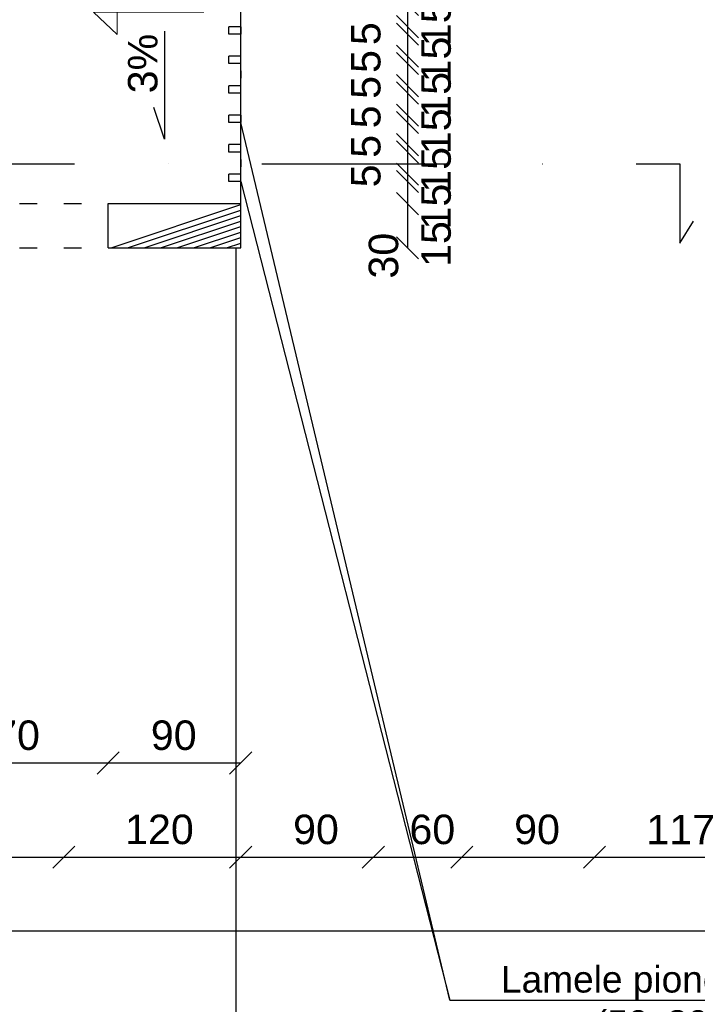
# Model space of a CAD drawing. Header units: millimetres. Extents: x 6528 to 149658, y 3342 to 12852.
# Tile 94 of 122: x 80344 to 80804, y 6323 to 6990. Entities that reach past the tile are written whole.
import ezdxf

# ---------------------------------------------------------------- set-up
doc = ezdxf.new("R2010")
doc.units = ezdxf.units.MM
doc.linetypes.add('ACAD_ISO03W100', pattern=[30, 12, -18])
doc.linetypes.add('DASHDOTX2', pattern=[50.8, 25.4, -12.7, 0, -12.7])
doc.layers.add('&_opisy_100', color=51, linetype='Continuous', lineweight=20)
doc.layers.add('inne', color=7, linetype='Continuous')
doc.styles.get("Standard").update_dxf_attribs({"font": 'arial.ttf'})
doc.dimstyles.new('ISO-25', dxfattribs={"dimtxt": 2.5, "dimasz": 2.5, "dimexe": 1.25, "dimexo": 0.625, "dimtad": 1, "dimtxsty": 'Standard', "dimcen": 2.5, "dimadec": 0, "dimazin": 0, "dimtfac": 1, "dimtmove": 0, "dimatfit": 3, "dimfxl": 1, "dimarcsym": 0})

# ---------------------------------------------------------------- blocks, each defined once
blk = doc.blocks.new('_Oblique')
at = {"color": 0, "linetype": 'ByBlock', "lineweight": -2}
blk.add_line((-0.5, -0.5), (0.5, 0.5), dxfattribs=at)
blk = doc.blocks.new('*D2604')
at = {"color": 0, "lineweight": -2, "transparency": 16777216}
blk.add_line((79326.85, 6372.43), (81210.85, 6372.43), dxfattribs=at)
at = {"layer": 'Defpoints', "color": 0, "transparency": 16777216}
for p in [(79326.85, 7045.67), (81210.85, 7045.67), (81210.85, 6372.43)]:
    blk.add_point(p, dxfattribs=at)
at = {"color": 0, "lineweight": -2, "transparency": 16777216, "xscale": 15, "yscale": 15, "zscale": 15, "rotation": 180}
blk.add_blockref('_Oblique', (79326.85, 6372.43), dxfattribs=at)
at = {"color": 0, "lineweight": -2, "transparency": 16777216, "xscale": 15, "yscale": 15, "zscale": 15}
blk.add_blockref('_Oblique', (81210.85, 6372.43), dxfattribs=at)
at = {"color": 0, "transparency": 16777216, "insert": (80281.07, 6391.11), "char_height": 20, "attachment_point": 5}
blk.add_mtext('1884', dxfattribs=at)
blk = doc.blocks.new('*D2730')
at = {"color": 0, "lineweight": -2, "transparency": 16777216}
blk.add_line((80133.85, 6486.31), (80403.85, 6486.31), dxfattribs=at)
at = {"layer": 'Defpoints', "color": 0, "transparency": 16777216}
for p in [(80133.85, 6835.67), (80403.85, 6835.67), (80403.85, 6486.31)]:
    blk.add_point(p, dxfattribs=at)
at = {"color": 0, "lineweight": -2, "transparency": 16777216, "xscale": 15, "yscale": 15, "zscale": 15, "rotation": 180}
blk.add_blockref('_Oblique', (80133.85, 6486.31), dxfattribs=at)
at = {"color": 0, "lineweight": -2, "transparency": 16777216, "xscale": 15, "yscale": 15, "zscale": 15}
blk.add_blockref('_Oblique', (80403.85, 6486.31), dxfattribs=at)
at = {"color": 0, "transparency": 16777216, "insert": (80334.3, 6504.99), "char_height": 20, "attachment_point": 5}
blk.add_mtext('270', dxfattribs=at)
blk = doc.blocks.new('*D2731')
at = {"color": 0, "lineweight": -2, "transparency": 16777216}
blk.add_line((80403.85, 6486.31), (80493.85, 6486.31), dxfattribs=at)
at = {"layer": 'Defpoints', "color": 0, "transparency": 16777216}
for p in [(80403.85, 6835.67), (80493.85, 6835.67), (80493.85, 6486.31)]:
    blk.add_point(p, dxfattribs=at)
at = {"color": 0, "lineweight": -2, "transparency": 16777216, "xscale": 15, "yscale": 15, "zscale": 15, "rotation": 180}
blk.add_blockref('_Oblique', (80403.85, 6486.31), dxfattribs=at)
at = {"color": 0, "lineweight": -2, "transparency": 16777216, "xscale": 15, "yscale": 15, "zscale": 15}
blk.add_blockref('_Oblique', (80493.85, 6486.31), dxfattribs=at)
at = {"color": 0, "transparency": 16777216, "insert": (80448.4, 6504.99), "char_height": 20, "attachment_point": 5}
blk.add_mtext('90', dxfattribs=at)
blk = doc.blocks.new('*D2915')
at = {"color": 0, "lineweight": -2, "transparency": 16777216}
blk.add_line((80163.85, 6422.43), (80373.85, 6422.43), dxfattribs=at)
at = {"layer": 'Defpoints', "color": 0, "transparency": 16777216}
for p in [(80163.85, 7045.67), (80373.85, 7045.67), (80373.85, 6422.43)]:
    blk.add_point(p, dxfattribs=at)
at = {"color": 0, "lineweight": -2, "transparency": 16777216, "xscale": 15, "yscale": 15, "zscale": 15, "rotation": 180}
blk.add_blockref('_Oblique', (80163.85, 6422.43), dxfattribs=at)
at = {"color": 0, "lineweight": -2, "transparency": 16777216, "xscale": 15, "yscale": 15, "zscale": 15}
blk.add_blockref('_Oblique', (80373.85, 6422.43), dxfattribs=at)
at = {"color": 0, "transparency": 16777216, "insert": (80257.45, 6441.11), "char_height": 20, "attachment_point": 5}
blk.add_mtext('210', dxfattribs=at)
blk = doc.blocks.new('*D2916')
at = {"color": 0, "lineweight": -2, "transparency": 16777216}
blk.add_line((80373.85, 6422.43), (80493.85, 6422.43), dxfattribs=at)
at = {"layer": 'Defpoints', "color": 0, "transparency": 16777216}
for p in [(80373.85, 7045.67), (80493.85, 7045.67), (80493.85, 6422.43)]:
    blk.add_point(p, dxfattribs=at)
at = {"color": 0, "lineweight": -2, "transparency": 16777216, "xscale": 15, "yscale": 15, "zscale": 15, "rotation": 180}
blk.add_blockref('_Oblique', (80373.85, 6422.43), dxfattribs=at)
at = {"color": 0, "lineweight": -2, "transparency": 16777216, "xscale": 15, "yscale": 15, "zscale": 15}
blk.add_blockref('_Oblique', (80493.85, 6422.43), dxfattribs=at)
at = {"color": 0, "transparency": 16777216, "insert": (80438.7, 6441.11), "char_height": 20, "attachment_point": 5}
blk.add_mtext('120', dxfattribs=at)
blk = doc.blocks.new('*D2917')
at = {"color": 0, "lineweight": -2, "transparency": 16777216}
blk.add_line((80493.85, 6422.43), (80583.85, 6422.43), dxfattribs=at)
at = {"layer": 'Defpoints', "color": 0, "transparency": 16777216}
for p in [(80493.85, 7045.67), (80583.85, 7045.67), (80583.85, 6422.43)]:
    blk.add_point(p, dxfattribs=at)
at = {"color": 0, "lineweight": -2, "transparency": 16777216, "xscale": 15, "yscale": 15, "zscale": 15, "rotation": 180}
blk.add_blockref('_Oblique', (80493.85, 6422.43), dxfattribs=at)
at = {"color": 0, "lineweight": -2, "transparency": 16777216, "xscale": 15, "yscale": 15, "zscale": 15}
blk.add_blockref('_Oblique', (80583.85, 6422.43), dxfattribs=at)
at = {"color": 0, "transparency": 16777216, "insert": (80544.92, 6441.11), "char_height": 20, "attachment_point": 5}
blk.add_mtext('90', dxfattribs=at)
blk = doc.blocks.new('*D2918')
at = {"color": 0, "lineweight": -2, "transparency": 16777216}
blk.add_line((80583.85, 6422.43), (80643.85, 6422.43), dxfattribs=at)
at = {"layer": 'Defpoints', "color": 0, "transparency": 16777216}
for p in [(80583.85, 7045.67), (80643.85, 7045.67), (80643.85, 6422.43)]:
    blk.add_point(p, dxfattribs=at)
at = {"color": 0, "lineweight": -2, "transparency": 16777216, "xscale": 15, "yscale": 15, "zscale": 15, "rotation": 180}
blk.add_blockref('_Oblique', (80583.85, 6422.43), dxfattribs=at)
at = {"color": 0, "lineweight": -2, "transparency": 16777216, "xscale": 15, "yscale": 15, "zscale": 15}
blk.add_blockref('_Oblique', (80643.85, 6422.43), dxfattribs=at)
at = {"color": 0, "transparency": 16777216, "insert": (80623.86, 6441.11), "char_height": 20, "attachment_point": 5}
blk.add_mtext('60', dxfattribs=at)
blk = doc.blocks.new('*D2919')
at = {"color": 0, "lineweight": -2, "transparency": 16777216}
blk.add_line((80643.85, 6422.43), (80733.85, 6422.43), dxfattribs=at)
at = {"layer": 'Defpoints', "color": 0, "transparency": 16777216}
for p in [(80643.85, 7045.67), (80733.85, 7045.67), (80733.85, 6422.43)]:
    blk.add_point(p, dxfattribs=at)
at = {"color": 0, "lineweight": -2, "transparency": 16777216, "xscale": 15, "yscale": 15, "zscale": 15, "rotation": 180}
blk.add_blockref('_Oblique', (80643.85, 6422.43), dxfattribs=at)
at = {"color": 0, "lineweight": -2, "transparency": 16777216, "xscale": 15, "yscale": 15, "zscale": 15}
blk.add_blockref('_Oblique', (80733.85, 6422.43), dxfattribs=at)
at = {"color": 0, "transparency": 16777216, "insert": (80694.92, 6441.11), "char_height": 20, "attachment_point": 5}
blk.add_mtext('90', dxfattribs=at)
blk = doc.blocks.new('*D2920')
at = {"color": 0, "lineweight": -2, "transparency": 16777216}
blk.add_line((80733.85, 6422.43), (80850.85, 6422.43), dxfattribs=at)
at = {"layer": 'Defpoints', "color": 0, "transparency": 16777216}
for p in [(80733.85, 7045.67), (80850.85, 7045.67), (80850.85, 6422.43)]:
    blk.add_point(p, dxfattribs=at)
at = {"color": 0, "lineweight": -2, "transparency": 16777216, "xscale": 15, "yscale": 15, "zscale": 15, "rotation": 180}
blk.add_blockref('_Oblique', (80733.85, 6422.43), dxfattribs=at)
at = {"color": 0, "lineweight": -2, "transparency": 16777216, "xscale": 15, "yscale": 15, "zscale": 15}
blk.add_blockref('_Oblique', (80850.85, 6422.43), dxfattribs=at)
at = {"color": 0, "transparency": 16777216, "insert": (80792.36, 6441.11), "char_height": 20, "attachment_point": 5}
blk.add_mtext('117', dxfattribs=at)
blk = doc.blocks.new('*D2860')
at = {"color": 0, "lineweight": -2, "transparency": 16777216}
blk.add_line((80607.07, 6865.67), (80607.07, 6835.67), dxfattribs=at)
at = {"layer": 'Defpoints', "color": 0, "transparency": 16777216}
for p in [(80493.85, 6865.67), (80493.85, 6835.67), (80607.07, 6835.67)]:
    blk.add_point(p, dxfattribs=at)
at = {"color": 0, "lineweight": -2, "transparency": 16777216, "xscale": 15, "yscale": 15, "zscale": 15}
for p, rotation in [((80607.07, 6865.67), 90), ((80607.07, 6835.67), 270)]:
    blk.add_blockref('_Oblique', p, dxfattribs=dict(at, rotation=rotation))
at = {"color": 0, "transparency": 16777216, "insert": (80590.85, 6830.36), "char_height": 20, "attachment_point": 5, "rotation": 90}
blk.add_mtext('30', dxfattribs=at)
blk = doc.blocks.new('*D2861')
at = {"color": 0, "lineweight": -2, "transparency": 16777216}
blk.add_line((80607.07, 6940.67), (80607.07, 6925.67), dxfattribs=at)
at = {"layer": 'Defpoints', "color": 0, "transparency": 16777216}
for p in [(80493.85, 6940.67), (80493.85, 6925.67), (80607.07, 6925.67)]:
    blk.add_point(p, dxfattribs=at)
at = {"color": 0, "lineweight": -2, "transparency": 16777216, "xscale": 15, "yscale": 15, "zscale": 15}
for p, rotation in [((80607.07, 6940.67), 90), ((80607.07, 6925.67), 270)]:
    blk.add_blockref('_Oblique', p, dxfattribs=dict(at, rotation=rotation))
at = {"color": 0, "transparency": 16777216, "insert": (80626.52, 6914.73), "char_height": 20, "attachment_point": 5, "rotation": 90}
blk.add_mtext('15', dxfattribs=at)
blk = doc.blocks.new('*D2862')
at = {"color": 0, "lineweight": -2, "transparency": 16777216}
blk.add_line((80607.07, 6945.67), (80607.07, 6940.67), dxfattribs=at)
at = {"layer": 'Defpoints', "color": 0, "transparency": 16777216}
for p in [(80493.85, 6945.67), (80493.85, 6940.67), (80607.07, 6940.67)]:
    blk.add_point(p, dxfattribs=at)
at = {"color": 0, "lineweight": -2, "transparency": 16777216, "xscale": 15, "yscale": 15, "zscale": 15}
for p, rotation in [((80607.07, 6945.67), 90), ((80607.07, 6940.67), 270)]:
    blk.add_blockref('_Oblique', p, dxfattribs=dict(at, rotation=rotation))
at = {"color": 0, "transparency": 16777216, "insert": (80578.82, 6944.49), "char_height": 20, "attachment_point": 5, "rotation": 90}
blk.add_mtext('5', dxfattribs=at)
blk = doc.blocks.new('*D2863')
at = {"color": 0, "lineweight": -2, "transparency": 16777216}
blk.add_line((80607.07, 6960.67), (80607.07, 6945.67), dxfattribs=at)
at = {"layer": 'Defpoints', "color": 0, "transparency": 16777216}
for p in [(80493.85, 6960.67), (80493.85, 6945.67), (80607.07, 6945.67)]:
    blk.add_point(p, dxfattribs=at)
at = {"color": 0, "lineweight": -2, "transparency": 16777216, "xscale": 15, "yscale": 15, "zscale": 15}
for p, rotation in [((80607.07, 6960.67), 90), ((80607.07, 6945.67), 270)]:
    blk.add_blockref('_Oblique', p, dxfattribs=dict(at, rotation=rotation))
at = {"color": 0, "transparency": 16777216, "insert": (80626.52, 6939.46), "char_height": 20, "attachment_point": 5, "rotation": 90}
blk.add_mtext('15', dxfattribs=at)
blk = doc.blocks.new('*D2864')
at = {"color": 0, "lineweight": -2, "transparency": 16777216}
blk.add_line((80607.07, 6965.67), (80607.07, 6960.67), dxfattribs=at)
at = {"layer": 'Defpoints', "color": 0, "transparency": 16777216}
for p in [(80493.85, 6965.67), (80493.85, 6960.67), (80607.07, 6960.67)]:
    blk.add_point(p, dxfattribs=at)
at = {"color": 0, "lineweight": -2, "transparency": 16777216, "xscale": 15, "yscale": 15, "zscale": 15}
for p, rotation in [((80607.07, 6965.67), 90), ((80607.07, 6960.67), 270)]:
    blk.add_blockref('_Oblique', p, dxfattribs=dict(at, rotation=rotation))
at = {"color": 0, "transparency": 16777216, "insert": (80578.82, 6962.06), "char_height": 20, "attachment_point": 5, "rotation": 90}
blk.add_mtext('5', dxfattribs=at)
blk = doc.blocks.new('*D2865')
at = {"color": 0, "lineweight": -2, "transparency": 16777216}
blk.add_line((80607.07, 6980.67), (80607.07, 6965.67), dxfattribs=at)
at = {"layer": 'Defpoints', "color": 0, "transparency": 16777216}
for p in [(80493.85, 6980.67), (80493.85, 6965.67), (80607.07, 6965.67)]:
    blk.add_point(p, dxfattribs=at)
at = {"color": 0, "lineweight": -2, "transparency": 16777216, "xscale": 15, "yscale": 15, "zscale": 15}
for p, rotation in [((80607.07, 6980.67), 90), ((80607.07, 6965.67), 270)]:
    blk.add_blockref('_Oblique', p, dxfattribs=dict(at, rotation=rotation))
at = {"color": 0, "transparency": 16777216, "insert": (80626.52, 6963.41), "char_height": 20, "attachment_point": 5, "rotation": 90}
blk.add_mtext('15', dxfattribs=at)
blk = doc.blocks.new('*D2866')
at = {"color": 0, "lineweight": -2, "transparency": 16777216}
blk.add_line((80607.07, 6985.67), (80607.07, 6980.67), dxfattribs=at)
at = {"layer": 'Defpoints', "color": 0, "transparency": 16777216}
for p in [(80493.85, 6985.67), (80493.85, 6980.67), (80607.07, 6980.67)]:
    blk.add_point(p, dxfattribs=at)
at = {"color": 0, "lineweight": -2, "transparency": 16777216, "xscale": 15, "yscale": 15, "zscale": 15}
for p, rotation in [((80607.07, 6985.67), 90), ((80607.07, 6980.67), 270)]:
    blk.add_blockref('_Oblique', p, dxfattribs=dict(at, rotation=rotation))
at = {"color": 0, "transparency": 16777216, "insert": (80578.82, 6980.92), "char_height": 20, "attachment_point": 5, "rotation": 90}
blk.add_mtext('5', dxfattribs=at)
blk = doc.blocks.new('*D2867')
at = {"color": 0, "lineweight": -2, "transparency": 16777216}
blk.add_line((80607.07, 7000.67), (80607.07, 6985.67), dxfattribs=at)
at = {"layer": 'Defpoints', "color": 0, "transparency": 16777216}
for p in [(80493.85, 7000.67), (80493.85, 6985.67), (80607.07, 6985.67)]:
    blk.add_point(p, dxfattribs=at)
at = {"color": 0, "lineweight": -2, "transparency": 16777216, "xscale": 15, "yscale": 15, "zscale": 15}
for p, rotation in [((80607.07, 7000.67), 90), ((80607.07, 6985.67), 270)]:
    blk.add_blockref('_Oblique', p, dxfattribs=dict(at, rotation=rotation))
at = {"color": 0, "transparency": 16777216, "insert": (80626.52, 6987.99), "char_height": 20, "attachment_point": 5, "rotation": 90}
blk.add_mtext('15', dxfattribs=at)
blk = doc.blocks.new('*D2873')
at = {"color": 0, "lineweight": -2, "transparency": 16777216}
blk.add_line((80607.07, 6920.67), (80607.07, 6905.67), dxfattribs=at)
at = {"layer": 'Defpoints', "color": 0, "transparency": 16777216}
for p in [(80493.85, 6920.67), (80493.85, 6905.67), (80607.07, 6905.67)]:
    blk.add_point(p, dxfattribs=at)
at = {"color": 0, "lineweight": -2, "transparency": 16777216, "xscale": 15, "yscale": 15, "zscale": 15}
for p, rotation in [((80607.07, 6920.67), 90), ((80607.07, 6905.67), 270)]:
    blk.add_blockref('_Oblique', p, dxfattribs=dict(at, rotation=rotation))
at = {"color": 0, "transparency": 16777216, "insert": (80626.52, 6888.57), "char_height": 20, "attachment_point": 5, "rotation": 90}
blk.add_mtext('15', dxfattribs=at)
blk = doc.blocks.new('*D2874')
at = {"color": 0, "lineweight": -2, "transparency": 16777216}
blk.add_line((80607.07, 6925.67), (80607.07, 6920.67), dxfattribs=at)
at = {"layer": 'Defpoints', "color": 0, "transparency": 16777216}
for p in [(80493.85, 6925.67), (80493.85, 6920.67), (80607.07, 6920.67)]:
    blk.add_point(p, dxfattribs=at)
at = {"color": 0, "lineweight": -2, "transparency": 16777216, "xscale": 15, "yscale": 15, "zscale": 15}
for p, rotation in [((80607.07, 6925.67), 90), ((80607.07, 6920.67), 270)]:
    blk.add_blockref('_Oblique', p, dxfattribs=dict(at, rotation=rotation))
at = {"color": 0, "transparency": 16777216, "insert": (80578.82, 6924.49), "char_height": 20, "attachment_point": 5, "rotation": 90}
blk.add_mtext('5', dxfattribs=at)
blk = doc.blocks.new('*D2875')
at = {"color": 0, "lineweight": -2, "transparency": 16777216}
blk.add_line((80607.07, 6900.67), (80607.07, 6885.67), dxfattribs=at)
at = {"layer": 'Defpoints', "color": 0, "transparency": 16777216}
for p in [(80493.85, 6900.67), (80493.85, 6885.67), (80607.07, 6885.67)]:
    blk.add_point(p, dxfattribs=at)
at = {"color": 0, "lineweight": -2, "transparency": 16777216, "xscale": 15, "yscale": 15, "zscale": 15}
for p, rotation in [((80607.07, 6900.67), 90), ((80607.07, 6885.67), 270)]:
    blk.add_blockref('_Oblique', p, dxfattribs=dict(at, rotation=rotation))
at = {"color": 0, "transparency": 16777216, "insert": (80626.52, 6863.65), "char_height": 20, "attachment_point": 5, "rotation": 90}
blk.add_mtext('15', dxfattribs=at)
blk = doc.blocks.new('*D2876')
at = {"color": 0, "lineweight": -2, "transparency": 16777216}
blk.add_line((80607.07, 6905.67), (80607.07, 6900.67), dxfattribs=at)
at = {"layer": 'Defpoints', "color": 0, "transparency": 16777216}
for p in [(80493.85, 6905.67), (80493.85, 6900.67), (80607.07, 6900.67)]:
    blk.add_point(p, dxfattribs=at)
at = {"color": 0, "lineweight": -2, "transparency": 16777216, "xscale": 15, "yscale": 15, "zscale": 15}
for p, rotation in [((80607.07, 6905.67), 90), ((80607.07, 6900.67), 270)]:
    blk.add_blockref('_Oblique', p, dxfattribs=dict(at, rotation=rotation))
at = {"color": 0, "transparency": 16777216, "insert": (80578.82, 6904.49), "char_height": 20, "attachment_point": 5, "rotation": 90}
blk.add_mtext('5', dxfattribs=at)
blk = doc.blocks.new('*D2877')
at = {"color": 0, "lineweight": -2, "transparency": 16777216}
blk.add_line((80607.07, 6880.67), (80607.07, 6865.67), dxfattribs=at)
at = {"layer": 'Defpoints', "color": 0, "transparency": 16777216}
for p in [(80493.85, 6880.67), (80493.85, 6865.67), (80607.07, 6865.67)]:
    blk.add_point(p, dxfattribs=at)
at = {"color": 0, "lineweight": -2, "transparency": 16777216, "xscale": 15, "yscale": 15, "zscale": 15}
for p, rotation in [((80607.07, 6880.67), 90), ((80607.07, 6865.67), 270)]:
    blk.add_blockref('_Oblique', p, dxfattribs=dict(at, rotation=rotation))
at = {"color": 0, "transparency": 16777216, "insert": (80626.52, 6838.25), "char_height": 20, "attachment_point": 5, "rotation": 90}
blk.add_mtext('15', dxfattribs=at)
blk = doc.blocks.new('*D2878')
at = {"color": 0, "lineweight": -2, "transparency": 16777216}
blk.add_line((80607.07, 6885.67), (80607.07, 6880.67), dxfattribs=at)
at = {"layer": 'Defpoints', "color": 0, "transparency": 16777216}
for p in [(80493.85, 6885.67), (80493.85, 6880.67), (80607.07, 6880.67)]:
    blk.add_point(p, dxfattribs=at)
at = {"color": 0, "lineweight": -2, "transparency": 16777216, "xscale": 15, "yscale": 15, "zscale": 15}
for p, rotation in [((80607.07, 6885.67), 90), ((80607.07, 6880.67), 270)]:
    blk.add_blockref('_Oblique', p, dxfattribs=dict(at, rotation=rotation))
at = {"color": 0, "transparency": 16777216, "insert": (80578.82, 6884.49), "char_height": 20, "attachment_point": 5, "rotation": 90}
blk.add_mtext('5', dxfattribs=at)

msp = doc.modelspace()

# ---------------------------------------------------------------- hatches: boundary and pattern name
h = msp.add_hatch()
h.set_pattern_fill('ANSI31', color=256, scale=5)
h.set_pattern_definition([(45, (-1177782407.19, -935731579.615), (-11.22532015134, 11.22532015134), [])])
h.paths.add_polyline_path([(80133.851, 6865.671), (80043.851, 6865.671), (80043.851, 6835.671), (80133.851, 6835.671)])
h.paths.add_polyline_path([(80493.851, 6865.671), (80403.851, 6865.671), (80403.851, 6835.671), (80493.851, 6835.671)])

# ---------------------------------------------------------------- linework, layer by layer
at = {"layer": '&_opisy_100', "color": 0}
msp.add_lwpolyline([(80409.957, 7029.386), (80409.957, 6980.39), (80393.894, 6995.423), (80468.765, 6995.423)], dxfattribs=at)
at = {"lineweight": 30}
for p, q in [((80493.851, 6835.671), (80493.851, 7045.671)), ((80493.851, 6985.671), (80485.851, 6985.671)), ((80485.851, 6980.671), (80485.851, 6985.671)), ((80493.851, 6985.671), (80493.851, 6980.671)), ((80493.851, 6980.671), (80485.851, 6980.671)), ((80493.851, 6965.671), (80485.851, 6965.671)), ((80485.851, 6960.671), (80485.851, 6965.671)), ((80493.851, 6960.671), (80485.851, 6960.671)), ((80493.851, 6955.671), (80493.851, 6950.671)), ((80493.851, 6945.671), (80485.851, 6945.671)), ((80485.851, 6940.671), (80485.851, 6945.671)), ((80493.851, 6940.671), (80485.851, 6940.671)), ((80493.851, 6925.671), (80485.851, 6925.671)), ((80485.851, 6920.671), (80485.851, 6925.671)), ((80493.851, 6925.671), (80493.851, 6920.671)), ((80493.851, 6920.671), (80485.851, 6920.671)), ((80493.851, 6905.671), (80485.851, 6905.671)), ((80485.851, 6900.671), (80485.851, 6905.671)), ((80493.851, 6900.671), (80485.851, 6900.671)), ((80493.851, 6895.671), (80493.851, 6890.671)), ((80493.851, 6885.671), (80485.851, 6885.671)), ((80485.851, 6880.671), (80485.851, 6885.671)), ((80493.851, 6880.671), (80485.851, 6880.671)), ((80403.851, 6865.671), (80493.851, 6865.671)), ((80403.851, 6835.671), (80403.851, 6865.671)), ((80403.851, 6835.671), (80493.851, 6835.671))]:
    msp.add_line(p, q, dxfattribs=at)
for p, q in [((80442.099, 6982.539), (80442.099, 6909.494)), ((80442.099, 6909.494), (80434.865, 6930.79)), ((80635.646, 6325.496), (80493.851, 6920.671)), ((80493.851, 6880.671), (80635.646, 6325.496)), ((80490.751, 6268.183), (80490.751, 6835.671)), ((80635.646, 6325.496), (81111.581, 6325.496))]:
    msp.add_line(p, q)
at = {"linetype": 'DASHDOTX2', "lineweight": 30, "ltscale": 5}
msp.add_line((79745.835, 6892.637), (80791.867, 6892.637), dxfattribs=at)
at = {"linetype": 'ACAD_ISO03W100'}
for p, q in [((80133.851, 6865.671), (80403.851, 6865.671)), ((80133.851, 6835.671), (80403.851, 6835.671))]:
    msp.add_line(p, q, dxfattribs=at)
at = {"layer": 'inne', "lineweight": 30}
for p, q in [((80791.867, 6892.637), (80791.867, 6838.788)), ((80791.867, 6838.788), (80800.99, 6853.697))]:
    msp.add_line(p, q, dxfattribs=at)

# ---------------------------------------------------------------- texts
at = {"lineweight": 20, "insert": (80417.343, 6940.481), "char_height": 20, "attachment_point": 1, "rotation": 90}
msp.add_mtext_dynamic_manual_height_columns('\\pt0,20;3%', width=98.90419, gutter_width=12.5, heights=[0], dxfattribs=at)
at = {"char_height": 18, "attachment_point": 1}
for s, insert in [('\\pi88.37502;Lamele pionowe z profili aluminiowych \\P\\pi152.13014;(50x80 mm lub 40x80 mm)\\P\\pi100.79453;drewnopodobne w kolorze złoty dąb', (78733.068, 6471.213)), ('\\pi137.23041;PROJEKTOWANE WEJŚCIE', (78111.332, 6396.197)), ('\\pi88.37502;Lamele pionowe z profili aluminiowych \\P\\pi152.13014;(50x80 mm lub 40x80 mm)\\P\\pi100.79453;drewnopodobne w kolorze złoty dąb', (80582.068, 6348.58))]:
    msp.add_mtext_dynamic_manual_height_columns(s, width=600.89193, gutter_width=12.5, heights=[0], dxfattribs=dict(at, insert=insert))

# ---------------------------------------------------------------- dimensions: what is measured, and where the dimension line sits
for base, p1, p2, picture, middle in [((81210.851, 6372.433), (79326.851, 7045.671), (81210.851, 7045.671), '*D2604', (80281.073, 6391.107)), ((80373.851, 6422.433), (80163.851, 7045.671), (80373.851, 7045.671), '*D2915', (80257.446, 6441.107)), ((80493.851, 6422.433), (80373.851, 7045.671), (80493.851, 7045.671), '*D2916', (80438.701, 6441.107)), ((80583.851, 6422.433), (80493.851, 7045.671), (80583.851, 7045.671), '*D2917', (80544.922, 6441.107)), ((80643.851, 6422.433), (80583.851, 7045.671), (80643.851, 7045.671), '*D2918', (80623.858, 6441.107)), ((80733.851, 6422.433), (80643.851, 7045.671), (80733.851, 7045.671), '*D2919', (80694.922, 6441.107)), ((80850.851, 6422.433), (80733.851, 7045.671), (80850.851, 7045.671), '*D2920', (80792.361, 6441.107)), ((80403.851, 6486.311), (80133.851, 6835.671), (80403.851, 6835.671), '*D2730', (80334.296, 6504.985)), ((80493.851, 6486.311), (80403.851, 6835.671), (80493.851, 6835.671), '*D2731', (80448.398, 6504.985))]:
    dim = msp.add_linear_dim(base=base, p1=p1, p2=p2, dimstyle='ISO-25', override={"dimtxt": 20, "dimasz": 15, "dimblk1": 'Oblique', "dimblk2": 'Oblique', "dimsah": 1, "dimse1": 1, "dimse2": 1, "dimtmove": 2})
    dim.commit()
    dim.dimension.update_dxf_attribs({"geometry": picture, "text_midpoint": middle, "dimtype": 160})
for base, p1, p2, picture, middle in [((80607.074, 6985.671), (80493.851, 7000.671), (80493.851, 6985.671), '*D2867', (80626.518, 6987.988)), ((80607.074, 6980.671), (80493.851, 6985.671), (80493.851, 6980.671), '*D2866', (80578.817, 6980.917)), ((80607.074, 6965.671), (80493.851, 6980.671), (80493.851, 6965.671), '*D2865', (80626.518, 6963.414)), ((80607.074, 6960.671), (80493.851, 6965.671), (80493.851, 6960.671), '*D2864', (80578.817, 6962.063)), ((80607.074, 6945.671), (80493.851, 6960.671), (80493.851, 6945.671), '*D2863', (80626.518, 6939.464)), ((80607.074, 6940.671), (80493.851, 6945.671), (80493.851, 6940.671), '*D2862', (80578.817, 6944.49)), ((80607.074, 6925.671), (80493.851, 6940.671), (80493.851, 6925.671), '*D2861', (80626.518, 6914.729)), ((80607.074, 6920.671), (80493.851, 6925.671), (80493.851, 6920.671), '*D2874', (80578.817, 6924.49)), ((80607.074, 6905.671), (80493.851, 6920.671), (80493.851, 6905.671), '*D2873', (80626.518, 6888.574)), ((80607.074, 6900.671), (80493.851, 6905.671), (80493.851, 6900.671), '*D2876', (80578.817, 6904.49)), ((80607.074, 6885.671), (80493.851, 6900.671), (80493.851, 6885.671), '*D2875', (80626.518, 6863.655)), ((80607.074, 6880.671), (80493.851, 6885.671), (80493.851, 6880.671), '*D2878', (80578.817, 6884.49)), ((80607.074, 6865.671), (80493.851, 6880.671), (80493.851, 6865.671), '*D2877', (80626.518, 6838.254)), ((80607.074, 6835.671), (80493.851, 6865.671), (80493.851, 6835.671), '*D2860', (80590.851, 6830.356))]:
    dim = msp.add_linear_dim(base=base, p1=p1, p2=p2, angle=90, dimstyle='ISO-25', override={"dimtxt": 20, "dimasz": 15, "dimblk1": 'Oblique', "dimblk2": 'Oblique', "dimsah": 1, "dimse1": 1, "dimse2": 1, "dimtmove": 2})
    dim.commit()
    dim.dimension.update_dxf_attribs({"geometry": picture, "text_midpoint": middle, "dimtype": 160})

doc.saveas('drawing.dxf')
